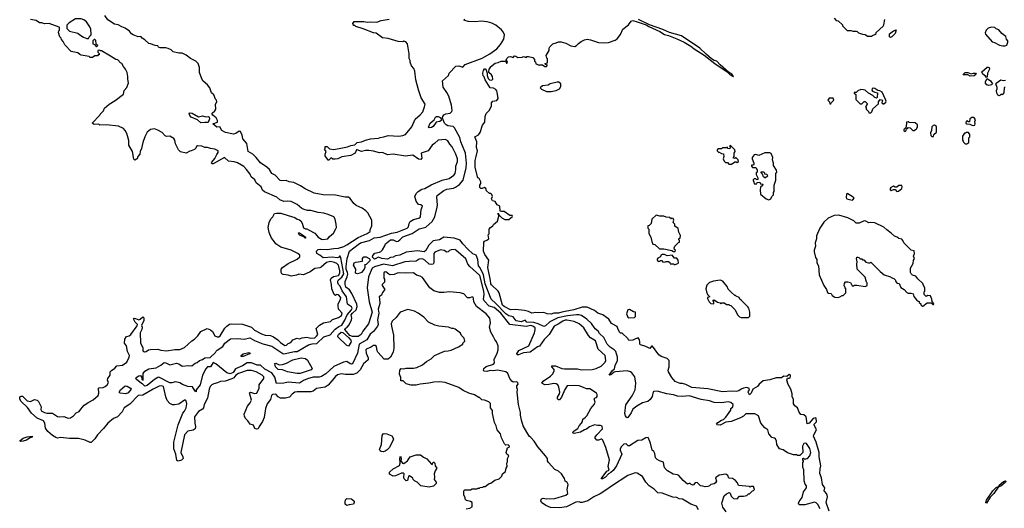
# Model space of a CAD drawing. Extents: x 2210602 to 2357277, y 510288 to 673808.
# Tile 163 of 256: x 2279282 to 2291363, y 610283 to 616272. Entities that reach past the tile are written whole.
import ezdxf

# ---------------------------------------------------------------- set-up
doc = ezdxf.new("R2010")
doc.units = 0

msp = doc.modelspace()

# ---------------------------------------------------------------- linework, layer by layer
at = {"layer": '0CON05XD'}
for points in [[(2279790, 616045), (2279773, 616063), (2279760, 616115), (2279763, 616137), (2279770, 616145), (2279770, 616175), (2279765, 616180), (2279645, 616227), (2279585, 616223), (2279555, 616232), (2279525, 616232), (2279485, 616263), (2279415, 616276)], [(2280125, 616040), (2280142, 616075), (2280155, 616082), (2280160, 616095), (2280153, 616155), (2280143, 616185), (2280103, 616245), (2280070, 616270), (2280035, 616284), (2279965, 616283), (2279890, 616235), (2279860, 616205), (2279860, 616165), (2279895, 616130), (2279995, 616108), (2280020, 616085), (2280065, 616060), (2280105, 616040), (2280125, 616040)], [(2285734, 610924), (2285638, 611035), (2285593, 611105), (2285555, 611152), (2285535, 611168), (2285461, 611295), (2285438, 611365), (2285428, 611425), (2285429, 611455), (2285402, 611555), (2285387, 611705), (2285389, 611739), (2285381, 611765), (2285383, 611785), (2285397, 611805), (2285393, 611823), (2285375, 611833), (2285335, 611830), (2285320, 611840), (2285296, 611875), (2285272, 611935), (2285245, 611957), (2285145, 611976), (2285095, 611966), (2285055, 611970), (2285015, 611959), (2284982, 611962), (2284972, 611972), (2284979, 611995), (2285005, 612019), (2285095, 612048), (2285106, 612065), (2285102, 612105), (2285142, 612185), (2285152, 612225), (2285152, 612275), (2285132, 612325), (2285112, 612352), (2285096, 612386), (2285065, 612440), (2285048, 612505), (2285057, 612555), (2285050, 612615), (2285005, 612667), (2284889, 612755), (2284854, 612814), (2284852, 612855), (2284845, 612870), (2284825, 612872), (2284806, 612864), (2284775, 612862), (2284733, 612913), (2284686, 612926), (2284555, 612938), (2284485, 612928), (2284435, 612930), (2284365, 612950), (2284314, 612984), (2284225, 613110), (2284195, 613130), (2284152, 613142), (2284115, 613170), (2284015, 613164), (2283945, 613171), (2283915, 613166), (2283875, 613148), (2283826, 613146), (2283811, 613151), (2283775, 613183), (2283755, 613178), (2283750, 613165), (2283750, 613105), (2283757, 613093), (2283758, 613055), (2283728, 613025), (2283728, 613015), (2283762, 612965), (2283735, 612930), (2283722, 612895), (2283692, 612875), (2283697, 612847), (2283699, 612795), (2283682, 612725), (2283687, 612675), (2283674, 612595), (2283680, 612535), (2283674, 612515), (2283625, 612448), (2283581, 612419), (2283542, 612348), (2283449, 612295), (2283426, 612185), (2283366, 612055), (2283355, 612050), (2283335, 612052), (2283295, 612081), (2283255, 612073), (2283135, 612019), (2283039, 611931), (2282985, 611899), (2282955, 611891), (2282885, 611890), (2282815, 611871), (2282765, 611851), (2282715, 611818), (2282575, 611829), (2282525, 611816), (2282434, 611814), (2282412, 611892), (2282375, 611945), (2282288, 611988), (2282235, 612036), (2282195, 612038), (2282125, 612067), (2282075, 612067), (2282015, 612029), (2281928, 611992), (2281901, 611949), (2281865, 611930), (2281825, 611944), (2281688, 612055), (2281655, 612069), (2281625, 612018), (2281585, 612017), (2281566, 611994), (2281526, 611915), (2281496, 611795), (2281449, 611735), (2281448, 611712), (2281435, 611720), (2281401, 611771), (2281345, 611774), (2281281, 611799), (2281245, 611821), (2281195, 611833), (2281150, 611820), (2281125, 611822), (2280991, 611889), (2280975, 611886), (2280935, 611863), (2280845, 611787), (2280818, 611778), (2280788, 611808), (2280775, 611812), (2280712, 611865), (2280708, 611875), (2280712, 611885), (2280745, 611907), (2280765, 611910), (2280780, 611885), (2280782, 611862), (2280798, 611852), (2280798, 611935), (2280818, 611965), (2280865, 611991), (2280955, 612006), (2281014, 612036), (2281055, 612069), (2281075, 612066), (2281125, 612043), (2281205, 612060), (2281235, 612052), (2281275, 612027), (2281355, 612034), (2281395, 612031), (2281435, 612060), (2281461, 612069), (2281490, 612095), (2281525, 612108), (2281555, 612128), (2281618, 612132), (2281685, 612192), (2281692, 612208), (2281705, 612223), (2281775, 612265), (2281801, 612305), (2281870, 612360), (2281955, 612364), (2282035, 612354), (2282105, 612373), (2282165, 612340), (2282265, 612299), (2282375, 612271), (2282509, 612179), (2282525, 612177), (2282655, 612205), (2282685, 612206), (2282825, 612286), (2282871, 612299), (2282927, 612303), (2283012, 612385), (2283092, 612408), (2283153, 612477), (2283199, 612511), (2283235, 612528), (2283273, 612587), (2283300, 612655), (2283352, 612715), (2283360, 612735), (2283352, 612752), (2283304, 612785), (2283292, 612875), (2283239, 612949), (2283215, 613004), (2283195, 613025), (2283185, 613045), (2283184, 613065), (2283192, 613085), (2283233, 613117), (2283258, 613155), (2283224, 613355), (2283215, 613373), (2283205, 613372), (2283192, 613358), (2283177, 613353), (2283115, 613360), (2283005, 613354), (2282965, 613387), (2282928, 613405), (2282924, 613434), (2282945, 613454), (2282975, 613461), (2283055, 613456), (2283135, 613469), (2283195, 613470), (2283259, 613491), (2283295, 613511), (2283435, 613603), (2283545, 613651), (2283582, 613675), (2283582, 613695), (2283602, 613745), (2283602, 613815), (2283552, 613905), (2283529, 613929), (2283485, 613960), (2283412, 613995), (2283380, 614020), (2283335, 614081), (2283315, 614098), (2283275, 614097), (2283155, 614121), (2283005, 614127), (2282897, 614147), (2282785, 614197), (2282728, 614235), (2282645, 614278), (2282590, 614285), (2282550, 614300), (2282496, 614296), (2282480, 614300), (2282415, 614368), (2282377, 614387), (2282347, 614435), (2282315, 614466), (2282235, 614516), (2282185, 614582), (2282144, 614624), (2282087, 614655), (2282070, 614755), (2282022, 614812), (2282012, 614855), (2281993, 614903), (2281975, 614904), (2281935, 614878), (2281905, 614869), (2281808, 614888), (2281761, 614915), (2281738, 614958), (2281700, 614955), (2281650, 614995), (2281710, 615015), (2281708, 615035), (2281691, 615071), (2281651, 615101), (2281642, 615115), (2281644, 615126), (2281676, 615154), (2281688, 615175), (2281683, 615237), (2281700, 615265), (2281698, 615285), (2281685, 615300), (2281663, 615353), (2281634, 615374), (2281616, 615435), (2281585, 615473), (2281535, 615518), (2281516, 615546), (2281487, 615625), (2281490, 615685), (2281470, 615735), (2281442, 615762), (2281378, 615795), (2281326, 615836), (2281275, 615864), (2281235, 615864), (2281165, 615880), (2281142, 615902), (2281105, 615920), (2281075, 615927), (2281005, 615928), (2280987, 615937), (2280975, 615952), (2280944, 615954), (2280887, 615977), (2280865, 615980), (2280818, 616025), (2280784, 616044), (2280770, 616065), (2280735, 616063), (2280675, 616087), (2280655, 616098), (2280630, 616130), (2280575, 616170), (2280535, 616183), (2280489, 616209), (2280445, 616217), (2280365, 616270), (2280325, 616324)], [(2286343, 611155), (2286363, 611185), (2286433, 611255), (2286428, 611288), (2286409, 611299), (2286375, 611297), (2286335, 611304), (2286275, 611281), (2286237, 611253), (2286212, 611245), (2286164, 611216), (2286085, 611200), (2286075, 611202), (2286070, 611215), (2286085, 611232), (2286130, 611260), (2286147, 611295), (2286176, 611325), (2286187, 611345), (2286190, 611375), (2286222, 611395), (2286240, 611415), (2286292, 611505), (2286332, 611555), (2286343, 611585), (2286332, 611625), (2286343, 611637), (2286358, 611642), (2286368, 611655), (2286366, 611676), (2286358, 611695), (2286278, 611748), (2286235, 611747), (2286202, 611765), (2286145, 611784), (2286095, 611789), (2285998, 611782), (2285969, 611741), (2285932, 611645), (2285906, 611614), (2285895, 611614), (2285883, 611625), (2285880, 611645), (2285904, 611685), (2285908, 611705), (2285899, 611769), (2285886, 611796), (2285865, 611809), (2285835, 611813), (2285775, 611799), (2285725, 611796), (2285688, 611815), (2285705, 611843), (2285795, 611903), (2285818, 611925), (2285840, 611965), (2285840, 611985), (2285810, 612015), (2285812, 612028), (2285855, 612028), (2285935, 611998), (2285967, 611993), (2286125, 611992), (2286175, 611981), (2286305, 611983), (2286355, 611996), (2286417, 612025), (2286466, 612075), (2286476, 612096), (2286466, 612155), (2286378, 612235), (2286349, 612335), (2286284, 612374), (2286260, 612400), (2286206, 612495), (2286145, 612545), (2286085, 612573), (2285995, 612590), (2285975, 612589), (2285948, 612575), (2285891, 612539), (2285839, 612515), (2285777, 612413), (2285717, 612353), (2285659, 612271), (2285635, 612260), (2285545, 612195), (2285465, 612190), (2285402, 612165), (2285385, 612164), (2285380, 612175), (2285405, 612216), (2285528, 612275), (2285597, 612433), (2285608, 612475), (2285605, 612494), (2285578, 612515), (2285555, 612522), (2285495, 612510), (2285295, 612535), (2285187, 612675), (2285105, 612743), (2285041, 612761), (2284980, 612825), (2284971, 612845), (2284982, 612905), (2284979, 612945), (2284926, 613135), (2284804, 613245), (2284781, 613275), (2284755, 613339), (2284635, 613449), (2284625, 613454), (2284575, 613451), (2284555, 613442), (2284540, 613425), (2284525, 613422), (2284492, 613442), (2284445, 613452), (2284375, 613422), (2284362, 613405), (2284365, 613290), (2284354, 613276), (2284339, 613271), (2284305, 613274), (2284252, 613325), (2284225, 613341), (2284185, 613335), (2284145, 613314), (2284062, 613308), (2284008, 613302), (2283855, 613253), (2283744, 613276), (2283637, 613243), (2283605, 613225), (2283560, 613120), (2283544, 612986), (2283572, 612815), (2283605, 612685), (2283561, 612545), (2283493, 612455), (2283471, 612415), (2283435, 612390), (2283365, 612388), (2283332, 612402), (2283272, 612475), (2283277, 612485), (2283302, 612505), (2283325, 612530), (2283355, 612595), (2283358, 612615), (2283351, 612655), (2283365, 612675), (2283410, 612715), (2283423, 612755), (2283417, 612785), (2283358, 612915), (2283329, 612959), (2283285, 612995), (2283275, 613025), (2283276, 613064), (2283301, 613119), (2283307, 613155), (2283305, 613175), (2283288, 613215), (2283287, 613245), (2283301, 613345), (2283329, 613435), (2283435, 613518), (2283465, 613535), (2283575, 613567), (2283632, 613598), (2283705, 613606), (2283845, 613655), (2283915, 613667), (2284038, 613715), (2284051, 613735), (2284059, 613775), (2284075, 613799), (2284115, 613824), (2284190, 613845), (2284198, 613855), (2284207, 613945), (2284223, 613985), (2284205, 614001), (2284177, 614007), (2284146, 614046), (2284131, 614105), (2284145, 614140), (2284170, 614165), (2284215, 614193), (2284255, 614201), (2284332, 614248), (2284466, 614306), (2284553, 614325), (2284610, 614365), (2284624, 614386), (2284634, 614435), (2284634, 614475), (2284653, 614535), (2284653, 614565), (2284634, 614625), (2284588, 614715), (2284558, 614748), (2284535, 614789), (2284505, 614804), (2284415, 614796), (2284370, 614755), (2284345, 614733), (2284295, 614663), (2284210, 614635), (2284218, 614575), (2284203, 614557), (2284175, 614563), (2284105, 614612), (2284015, 614599), (2283865, 614623), (2283795, 614614), (2283735, 614646), (2283695, 614641), (2283625, 614661), (2283565, 614667), (2283525, 614667), (2283475, 614656), (2283421, 614679), (2283414, 614676), (2283398, 614635), (2283345, 614608), (2283235, 614590), (2283185, 614568), (2283153, 614563), (2283123, 614563), (2283105, 614578), (2283075, 614552), (2283065, 614552), (2283031, 614605), (2283030, 614625), (2283042, 614655), (2283022, 614685), (2283030, 614695), (2283032, 614718), (2283055, 614718), (2283085, 614690), (2283138, 614682), (2283241, 614701), (2283305, 614713), (2283345, 614731), (2283395, 614740), (2283424, 614766), (2283475, 614776), (2283525, 614797), (2283588, 614812), (2283685, 614818), (2283705, 614828), (2283750, 614835), (2283805, 614853), (2283935, 614846), (2283985, 614851), (2284015, 614863), (2284095, 614957), (2284136, 615054), (2284196, 615105), (2284227, 615143), (2284251, 615205), (2284256, 615236), (2284208, 615315), (2284174, 615414), (2284144, 615534), (2284132, 615642), (2284120, 615675), (2284090, 615705), (2284073, 615753), (2284072, 615772), (2284060, 615795), (2284062, 615855), (2284040, 615975), (2284019, 615999), (2283995, 616008), (2283985, 616002), (2283925, 616003), (2283802, 616042), (2283735, 616050), (2283655, 616108), (2283625, 616112), (2283495, 616162), (2283408, 616188), (2283395, 616200), (2283382, 616202), (2283372, 616212), (2283370, 616225), (2283385, 616250), (2283425, 616252), (2283505, 616252), (2283545, 616242), (2283585, 616247), (2283665, 616242), (2283718, 616262), (2283815, 616278)], [(2289105, 610275), (2289075, 610329), (2289055, 610350), (2289035, 610358), (2288914, 610326), (2288847, 610327), (2288842, 610332), (2288839, 610345), (2288845, 610368), (2288882, 610415), (2288900, 610485), (2288936, 610535), (2288935, 610560), (2288919, 610579), (2288909, 610619), (2288902, 610755), (2288892, 610785), (2288890, 610845), (2288900, 610855), (2288900, 610865), (2288890, 610875), (2288890, 610895), (2288898, 610898), (2288915, 610880), (2288925, 610890), (2288950, 610895), (2288977, 610925), (2288990, 610965), (2288978, 611015), (2288937, 611075), (2288925, 611082), (2288902, 611075), (2288888, 611045), (2288890, 610965), (2288855, 610930), (2288825, 610930), (2288815, 610940), (2288775, 610940), (2288703, 610963), (2288648, 610998), (2288605, 611013), (2288573, 611065), (2288567, 611105), (2288554, 611134), (2288544, 611144), (2288512, 611152), (2288497, 611165), (2288476, 611196), (2288460, 611245), (2288425, 611270), (2288375, 611328), (2288347, 611415), (2288302, 611442), (2288191, 611439), (2288165, 611414), (2288125, 611390), (2288010, 611345), (2287945, 611337), (2287875, 611301), (2287840, 611305), (2287833, 611315), (2287850, 611335), (2287895, 611362), (2287917, 611373), (2287945, 611401), (2288007, 611485), (2288008, 611505), (2288034, 611526), (2288036, 611556), (2288008, 611578), (2287975, 611589), (2287895, 611576), (2287805, 611581), (2287745, 611600), (2287645, 611616), (2287495, 611661), (2287414, 611654), (2287355, 611658), (2287305, 611672), (2287223, 611685), (2287105, 611718), (2287065, 611716), (2287055, 611710), (2287042, 611655), (2287016, 611615), (2286988, 611592), (2286926, 611574), (2286855, 611534), (2286804, 611496), (2286785, 611452), (2286745, 611396), (2286732, 611392), (2286715, 611417), (2286706, 611445), (2286718, 611552), (2286799, 611661), (2286834, 611736), (2286841, 611815), (2286828, 611895), (2286793, 611945), (2286775, 611956), (2286734, 611966), (2286594, 611956), (2286575, 611950), (2286535, 611918), (2286514, 611914), (2286555, 611970), (2286579, 611991), (2286589, 612035), (2286617, 612093), (2286617, 612135), (2286596, 612205), (2286577, 612227), (2286527, 612257), (2286489, 612295), (2286449, 612375), (2286396, 612425), (2286379, 612455), (2286343, 612483), (2286298, 612548), (2286241, 612601), (2286176, 612646), (2286145, 612656), (2286115, 612653), (2286005, 612643), (2285885, 612619), (2285785, 612570), (2285735, 612519), (2285715, 612510), (2285645, 612546), (2285591, 612561), (2285505, 612563), (2285485, 612589), (2285435, 612570), (2285372, 612582), (2285338, 612628), (2285285, 612641), (2285245, 612666), (2285125, 612795), (2285066, 612845), (2284994, 613035), (2284973, 613145), (2284931, 613231), (2284913, 613255), (2284905, 613333), (2284882, 613385), (2284844, 613404), (2284781, 613461), (2284719, 613525), (2284688, 613568), (2284615, 613596), (2284485, 613608), (2284435, 613574), (2284355, 613561), (2284301, 613509), (2284265, 613442), (2284245, 613428), (2284165, 613437), (2284025, 613424), (2283945, 613386), (2283895, 613379), (2283865, 613362), (2283833, 613357), (2283795, 613337), (2283724, 613344), (2283685, 613360), (2283635, 613338), (2283611, 613361), (2283615, 613382), (2283640, 613410), (2283697, 613423), (2283715, 613432), (2283735, 613452), (2283761, 613501), (2283771, 613525), (2283831, 613575), (2283863, 613575), (2283905, 613554), (2283925, 613559), (2283948, 613572), (2283985, 613611), (2284097, 613653), (2284182, 613708), (2284265, 613727), (2284345, 613800), (2284376, 613855), (2284404, 613975), (2284407, 614003), (2284400, 614095), (2284405, 614118), (2284485, 614178), (2284525, 614196), (2284605, 614209), (2284630, 614220), (2284678, 614252), (2284723, 614305), (2284762, 614455), (2284764, 614515), (2284751, 614635), (2284717, 614727), (2284693, 614773), (2284681, 614829), (2284619, 614945), (2284601, 614961), (2284535, 614973), (2284514, 614985), (2284493, 615005), (2284470, 615065), (2284472, 615085), (2284488, 615105), (2284512, 615118), (2284563, 615127), (2284584, 615146), (2284590, 615165), (2284579, 615225), (2284546, 615336), (2284525, 615378), (2284478, 615445), (2284468, 615522), (2284545, 615590), (2284550, 615615), (2284635, 615702), (2284670, 615705), (2284719, 615691), (2284750, 615725), (2284955, 615802), (2285049, 615855), (2285136, 615914), (2285183, 615967), (2285224, 616035), (2285230, 616085), (2285214, 616124), (2285195, 616148), (2285125, 616204), (2285075, 616229), (2285016, 616246), (2284945, 616253), (2284875, 616248), (2284785, 616252), (2284730, 616265), (2284745, 616280)], [(2289275, 616290), (2289302, 616262), (2289325, 616260), (2289378, 616208), (2289380, 616195), (2289435, 616140), (2289485, 616140), (2289505, 616132), (2289545, 616130), (2289557, 616127), (2289575, 616110), (2289623, 616093), (2289655, 616090), (2289685, 616070), (2289735, 616070)], [(2289735, 616070), (2289745, 616080), (2289775, 616090), (2289790, 616105), (2289790, 616115), (2289875, 616192), (2289885, 616210), (2289896, 616275)], [(2286482, 612622), (2286436, 612656), (2286375, 612676), (2286335, 612706), (2286245, 612749), (2286185, 612750), (2286083, 612717), (2285935, 612688), (2285895, 612675), (2285835, 612675), (2285803, 612663), (2285755, 612666), (2285714, 612684), (2285645, 612677), (2285615, 612682), (2285566, 612674), (2285526, 612696), (2285475, 612708), (2285365, 612720), (2285305, 612716), (2285225, 612755), (2285205, 612773), (2285164, 612925), (2285152, 612945), (2285072, 613022), (2285065, 613035), (2285058, 613075), (2285028, 613235), (2285039, 613325), (2284988, 613395), (2284974, 613435), (2284978, 613545), (2284985, 613558), (2285015, 613568), (2285040, 613585), (2285030, 613635), (2285042, 613648), (2285042, 613705), (2285058, 613725), (2285086, 613744), (2285095, 613760), (2285146, 613804), (2285160, 613865), (2285160, 613880), (2285152, 613885), (2285155, 613900), (2285160, 613880), (2285198, 613845), (2285235, 613824), (2285285, 613822), (2285312, 613848), (2285325, 613850), (2285330, 613865), (2285325, 613870), (2285295, 613870), (2285225, 613922), (2285195, 613920), (2285177, 613927), (2285172, 613985), (2285141, 614001), (2285115, 614042), (2285085, 614050), (2285073, 614075), (2285082, 614105), (2285075, 614130), (2285065, 614140), (2285045, 614140), (2285008, 614175), (2285002, 614202), (2284987, 614217), (2284955, 614203), (2284940, 614205), (2284928, 614215), (2284927, 614243), (2284942, 614265), (2284942, 614285), (2284920, 614325), (2284904, 614334), (2284898, 614345), (2284869, 614465), (2284871, 614545), (2284882, 614595), (2284898, 614665), (2284888, 614705), (2284890, 614775), (2284866, 614835), (2284911, 614859), (2284931, 614889), (2284962, 614978), (2284990, 615015), (2284994, 615086), (2285006, 615124), (2285046, 615165), (2285072, 615215), (2285071, 615255), (2285088, 615272), (2285135, 615283), (2285153, 615305), (2285142, 615385), (2285135, 615400), (2285123, 615415), (2285095, 615433), (2285055, 615438), (2284994, 615534), (2284982, 615572), (2284970, 615585), (2284963, 615615), (2284975, 615650), (2284985, 615668), (2284995, 615670), (2285000, 615665), (2285020, 615615), (2285018, 615588), (2285032, 615552), (2285046, 615536), (2285075, 615530), (2285089, 615545), (2285083, 615575), (2285072, 615595), (2285040, 615625), (2285038, 615635), (2285043, 615667), (2285060, 615685), (2285060, 615695), (2285115, 615738), (2285155, 615746), (2285190, 615765), (2285242, 615762), (2285255, 615740), (2285265, 615740), (2285268, 615755), (2285250, 615775), (2285258, 615795), (2285278, 615815), (2285305, 615820), (2285335, 615810), (2285355, 615828), (2285370, 615825), (2285395, 615810), (2285447, 615813), (2285465, 615820), (2285495, 615810), (2285505, 615820), (2285525, 615820), (2285577, 615807), (2285600, 615785), (2285600, 615765), (2285610, 615755), (2285615, 615730), (2285648, 615718), (2285655, 615710), (2285665, 615720), (2285695, 615720), (2285725, 615700), (2285745, 615700), (2285760, 615715), (2285732, 615722), (2285730, 615735), (2285758, 615742), (2285760, 615795), (2285752, 615802), (2285740, 615835), (2285780, 615895), (2285778, 615925), (2285785, 615940), (2285825, 615978), (2285865, 615988), (2285895, 616002), (2285925, 616002), (2285984, 615984), (2286045, 615952), (2286095, 615942), (2286116, 615954), (2286138, 615982), (2286173, 616007), (2286213, 616027), (2286245, 616032), (2286285, 616027), (2286385, 615994), (2286455, 615989), (2286505, 615994), (2286587, 616023), (2286615, 616039), (2286655, 616092), (2286682, 616155), (2286751, 616209), (2286785, 616254), (2286805, 616261), (2286858, 616248), (2286968, 616208), (2287001, 616189), (2287135, 616129), (2287195, 616090), (2287245, 616078), (2287345, 616038), (2287435, 615997), (2287519, 615949), (2287556, 615916), (2287679, 615839), (2287810, 615735), (2287962, 615632), (2288001, 615595), (2288035, 615574), (2288040, 615575), (2288037, 615585), (2288020, 615605), (2287980, 615630), (2287877, 615717), (2287836, 615765), (2287803, 615773), (2287771, 615791), (2287705, 615851), (2287628, 615925), (2287403, 616073), (2287254, 616114), (2287175, 616151), (2287009, 616209), (2286873, 616273)], [(2291345, 615950), (2291375, 615952), (2291395, 615960), (2291408, 615995), (2291408, 616015), (2291392, 616035), (2291382, 616065), (2291335, 616102), (2291295, 616148), (2291265, 616160), (2291247, 616177), (2291205, 616180), (2291165, 616170), (2291140, 616145), (2291128, 616112), (2291133, 616093), (2291215, 616002), (2291245, 615992), (2291305, 615958), (2291345, 615950)], [(2284540, 612215), (2284575, 612222), (2284665, 612262), (2284720, 612295), (2284720, 612305), (2284745, 612330), (2284735, 612370), (2284705, 612400), (2284689, 612429), (2284625, 612480), (2284605, 612488), (2284585, 612488), (2284545, 612502), (2284424, 612514), (2284375, 612528), (2284300, 612565), (2284240, 612625), (2284170, 612675), (2284125, 612698), (2284045, 612718), (2283950, 612685), (2283900, 612620), (2283852, 612575), (2283842, 612545), (2283843, 612517), (2283870, 612405), (2283874, 612245), (2283863, 612195), (2283830, 612135), (2283805, 612110), (2283755, 612110), (2283677, 612197), (2283669, 612215), (2283662, 612265), (2283645, 612277), (2283625, 612277), (2283587, 612253), (2283542, 612238), (2283530, 612225), (2283534, 612185), (2283559, 612129), (2283556, 612104), (2283499, 612055), (2283461, 611979), (2283420, 611940), (2283375, 611923), (2283281, 611921), (2283232, 611932), (2283181, 611919), (2283155, 611899), (2283068, 611792), (2283032, 611768), (2282925, 611751), (2282885, 611717), (2282855, 611709), (2282685, 611712), (2282656, 611706), (2282625, 611683), (2282594, 611645), (2282545, 611631), (2282484, 611634), (2282455, 611648), (2282425, 611680), (2282384, 611676), (2282373, 611665), (2282360, 611615), (2282320, 611565), (2282298, 611505), (2282281, 611395), (2282263, 611347), (2282222, 611285), (2282210, 611255), (2282187, 611253), (2282169, 611259), (2282150, 611300), (2282110, 611315), (2282082, 611355), (2282054, 611384), (2282041, 611411), (2282038, 611435), (2282077, 611535), (2282108, 611575), (2282125, 611610), (2282103, 611697), (2282115, 611706), (2282165, 611690), (2282190, 611695), (2282220, 611755), (2282222, 611795), (2282276, 611875), (2282276, 611895), (2282259, 611915), (2282185, 611956), (2282125, 611971), (2282075, 611973), (2281966, 611935), (2281936, 611915), (2281908, 611882), (2281885, 611870), (2281805, 611843), (2281745, 611838), (2281711, 611819), (2281665, 611810), (2281638, 611795), (2281621, 611775), (2281608, 611745), (2281587, 611633), (2281545, 611555), (2281536, 611515), (2281524, 611496), (2281475, 611469), (2281426, 611405), (2281429, 611325), (2281440, 611285), (2281434, 611256), (2281409, 611241), (2281345, 611230), (2281304, 611185), (2281261, 610965), (2281284, 610914), (2281286, 610895), (2281268, 610872), (2281225, 610860), (2281210, 610870), (2281196, 610945), (2281175, 611010), (2281174, 611095), (2281227, 611305), (2281283, 611447), (2281306, 611475), (2281325, 611516), (2281332, 611562), (2281325, 611600), (2281318, 611608), (2281305, 611610), (2281235, 611558), (2281182, 611552), (2281155, 611552), (2281126, 611566), (2281093, 611605), (2281075, 611650), (2281046, 611775), (2281025, 611784), (2280995, 611780), (2280919, 611745), (2280795, 611669), (2280734, 611665), (2280635, 611558), (2280565, 611516), (2280539, 611465), (2280482, 611405), (2280435, 611385), (2280362, 611328), (2280311, 611259), (2280236, 611184), (2280205, 611134), (2280160, 611090), (2280145, 611089), (2280085, 611116), (2280005, 611139), (2279895, 611137), (2279781, 611151), (2279745, 611143), (2279725, 611149), (2279684, 611174), (2279628, 611225), (2279599, 611265), (2279590, 611325), (2279576, 611356), (2279495, 611389), (2279425, 611447), (2279378, 611518), (2279294, 611594), (2279282, 611625), (2279285, 611648), (2279302, 611658), (2279317, 611657), (2279375, 611601), (2279415, 611590), (2279465, 611617), (2279495, 611610), (2279512, 611592), (2279546, 611525), (2279541, 611495), (2279547, 611477), (2279586, 611456), (2279615, 611449), (2279685, 611450), (2279745, 611407), (2279765, 611403), (2279825, 611406), (2279875, 611387), (2279905, 611390), (2279944, 611416), (2279975, 611451), (2280012, 611468), (2280031, 611499), (2280075, 611546), (2280132, 611585), (2280185, 611614), (2280244, 611665), (2280254, 611695), (2280248, 611755), (2280259, 611761), (2280308, 611765), (2280330, 611775), (2280354, 611796), (2280370, 611825), (2280361, 611855), (2280364, 611875), (2280393, 611915), (2280394, 611956), (2280407, 611973), (2280450, 612000), (2280472, 612028), (2280545, 612036), (2280598, 612075), (2280626, 612135), (2280628, 612155), (2280606, 612206), (2280591, 612275), (2280570, 612305), (2280572, 612355), (2280592, 612388), (2280625, 612398), (2280646, 612414), (2280722, 612518), (2280728, 612535), (2280697, 612565), (2280680, 612605), (2280688, 612612), (2280705, 612611), (2280745, 612594), (2280760, 612600), (2280795, 612629), (2280807, 612617), (2280805, 612585), (2280776, 612525), (2280783, 612503), (2280779, 612475), (2280759, 612435), (2280764, 612305), (2280792, 612252), (2280794, 612215), (2280815, 612202), (2280835, 612204), (2280862, 612225), (2280885, 612230), (2280975, 612234), (2281015, 612221), (2281085, 612214), (2281185, 612229), (2281245, 612230), (2281305, 612252), (2281394, 612336), (2281428, 612355), (2281468, 612395), (2281505, 612448), (2281583, 612487), (2281625, 612470), (2281649, 612449), (2281675, 612398), (2281705, 612383), (2281725, 612384), (2281740, 612395), (2281800, 612490), (2281824, 612516), (2281855, 612539), (2281885, 612544), (2282015, 612538), (2282125, 612504), (2282165, 612466), (2282251, 612421), (2282295, 612407), (2282360, 612400), (2282396, 612386), (2282449, 612349), (2282484, 612314), (2282535, 612278), (2282555, 612282), (2282575, 612301), (2282610, 612315), (2282632, 612348), (2282685, 612368), (2282715, 612360), (2282747, 612373), (2282805, 612381), (2282855, 612368), (2282905, 612374), (2282925, 612391), (2282939, 612415), (2282921, 612485), (2282961, 612529), (2283010, 612555), (2283095, 612572), (2283122, 612598), (2283195, 612621), (2283231, 612645), (2283238, 612675), (2283194, 612725), (2283188, 612765), (2283190, 612785), (2283220, 612845), (2283224, 612865), (2283195, 612899), (2283168, 612902), (2283155, 612890), (2283140, 612905), (2283112, 612972), (2283109, 613025), (2283096, 613084), (2283104, 613105), (2283134, 613126), (2283195, 613136), (2283210, 613165), (2283209, 613195), (2283193, 613265), (2283175, 613283), (2283145, 613295), (2283095, 613309), (2283045, 613295), (2282981, 613239), (2282965, 613231), (2282905, 613224), (2282845, 613181), (2282765, 613146), (2282707, 613153), (2282679, 613141), (2282615, 613130), (2282575, 613142), (2282515, 613148), (2282500, 613155), (2282490, 613175), (2282490, 613195), (2282492, 613215), (2282507, 613233), (2282576, 613284), (2282688, 613335), (2282718, 613365), (2282718, 613385), (2282695, 613408), (2282615, 613448), (2282485, 613482), (2282424, 613524), (2282396, 613566), (2282370, 613595), (2282343, 613663), (2282332, 613725), (2282343, 613787), (2282365, 613830), (2282390, 613855), (2282410, 613895), (2282435, 613902), (2282485, 613900), (2282575, 613874), (2282657, 613847), (2282688, 613828), (2282715, 613820), (2282730, 613805), (2282747, 613777), (2282765, 613722), (2282788, 613708), (2282805, 613708), (2282835, 613693), (2282903, 613655), (2282945, 613606), (2282985, 613580), (2283003, 613577), (2283063, 613587), (2283084, 613616), (2283132, 613655), (2283162, 613708), (2283168, 613725), (2283166, 613766), (2283152, 613825), (2283136, 613856), (2283065, 613886), (2283015, 613899), (2282945, 613907), (2282855, 613933), (2282815, 613933), (2282774, 613944), (2282745, 613958), (2282686, 614006), (2282615, 614042), (2282565, 614048), (2282525, 614042), (2282476, 614066), (2282436, 614096), (2282284, 614164), (2282263, 614183), (2282243, 614225), (2282184, 614274), (2282168, 614308), (2282124, 614344), (2282108, 614378), (2282064, 614435), (2282032, 614472), (2281955, 614516), (2281915, 614531), (2281845, 614537), (2281795, 614583), (2281655, 614506), (2281640, 614505), (2281636, 614515), (2281641, 614525), (2281678, 614572), (2281700, 614620), (2281719, 614645), (2281716, 614665), (2281675, 614687), (2281622, 614692), (2281585, 614707), (2281555, 614707), (2281515, 614722), (2281465, 614727), (2281451, 614719), (2281442, 614698), (2281427, 614683), (2281386, 614664), (2281368, 614662), (2281325, 614638), (2281255, 614652), (2281232, 614675), (2281195, 614750), (2281186, 614796), (2281174, 614814), (2281125, 614843), (2281085, 614841), (2281065, 614847), (2281030, 614890), (2280975, 614920), (2280935, 614933), (2280885, 614927), (2280846, 614894), (2280817, 614835), (2280792, 614765), (2280777, 614693), (2280760, 614655), (2280758, 614625), (2280732, 614595), (2280723, 614567), (2280715, 614562), (2280695, 614550), (2280683, 614563), (2280668, 614655), (2280623, 614733), (2280622, 614792), (2280597, 614877), (2280578, 614915), (2280555, 614940), (2280495, 614968), (2280345, 614982), (2280265, 614980), (2280255, 614990), (2280195, 614988), (2280172, 615002), (2280265, 615100), (2280270, 615115), (2280310, 615155), (2280324, 615186), (2280380, 615235), (2280455, 615282), (2280555, 615360), (2280562, 615405), (2280595, 615440), (2280617, 615497), (2280608, 615545), (2280610, 615575), (2280602, 615625), (2280582, 615665), (2280555, 615700), (2280536, 615736), (2280520, 615745), (2280485, 615780), (2280460, 615785), (2280397, 615827), (2280285, 615890), (2280272, 615892), (2280265, 615900), (2280240, 615895), (2280240, 615875), (2280258, 615858), (2280258, 615842), (2280245, 615840), (2280235, 615830), (2280205, 615830), (2280175, 615810), (2280145, 615810), (2280135, 615820), (2280038, 615838), (2280020, 615845), (2279997, 615867), (2279913, 615883), (2279834, 615964), (2279817, 616007), (2279795, 616030), (2279790, 616045)], [(2289966, 616056), (2289955, 616062), (2289955, 616098), (2290003, 616137), (2290035, 616148), (2290024, 616105), (2289985, 616061), (2289966, 616056)], [(2280225, 615940), (2280240, 615955), (2280220, 615975), (2280217, 616017), (2280205, 616030), (2280195, 616030), (2280180, 616015), (2280180, 615975), (2280198, 615968), (2280225, 615940)], [(2291145, 615562), (2291132, 615582), (2291099, 615605), (2291087, 615633), (2291155, 615689), (2291165, 615690), (2291177, 615685), (2291180, 615665), (2291159, 615615), (2291155, 615570), (2291145, 615562)], [(2290945, 615582), (2290915, 615597), (2290860, 615595), (2290863, 615605), (2290885, 615624), (2290915, 615626), (2290955, 615608), (2290985, 615618), (2291010, 615615), (2291018, 615605), (2290995, 615584), (2290945, 615582)], [(2291175, 615464), (2291147, 615475), (2291134, 615495), (2291134, 615516), (2291155, 615550), (2291194, 615524), (2291217, 615485), (2291208, 615472), (2291175, 615464)], [(2285805, 615393), (2285865, 615403), (2285906, 615424), (2285922, 615455), (2285920, 615485), (2285897, 615507), (2285875, 615508), (2285793, 615487), (2285765, 615470), (2285695, 615460), (2285670, 615435), (2285685, 615420), (2285744, 615394), (2285805, 615393)], [(2289725, 615130), (2289738, 615142), (2289752, 615178), (2289818, 615242), (2289820, 615265), (2289840, 615295), (2289867, 615287), (2289860, 615255), (2289875, 615240), (2289885, 615240), (2289908, 615262), (2289912, 615275), (2289907, 615295), (2289865, 615384), (2289835, 615400), (2289813, 615403), (2289775, 615430), (2289755, 615432), (2289740, 615425), (2289738, 615408), (2289747, 615397), (2289774, 615384), (2289807, 615377), (2289802, 615318), (2289795, 615310), (2289775, 615318), (2289751, 615341), (2289695, 615372), (2289658, 615408), (2289635, 615413), (2289605, 615417), (2289565, 615400), (2289545, 615380), (2289522, 615378), (2289522, 615372), (2289540, 615355), (2289542, 615292), (2289595, 615240), (2289615, 615240), (2289642, 615268), (2289658, 615268), (2289680, 615245), (2289680, 615235), (2289660, 615205), (2289670, 615195), (2289670, 615175), (2289698, 615148), (2289702, 615132), (2289725, 615130)], [(2291375, 615450), (2291360, 615435), (2291358, 615375), (2291338, 615352), (2291325, 615360), (2291308, 615342), (2291295, 615340), (2291285, 615348), (2291273, 615373), (2291267, 615405), (2291277, 615425), (2291277, 615443), (2291260, 615485), (2291264, 615495), (2291322, 615535), (2291355, 615528), (2291378, 615532)], [(2289235, 615240), (2289242, 615258), (2289270, 615285), (2289265, 615310), (2289215, 615310), (2289200, 615285), (2289220, 615265), (2289222, 615242), (2289235, 615240)], [(2281505, 615006), (2281463, 615043), (2281388, 615078), (2281368, 615098), (2281360, 615125), (2281375, 615131), (2281398, 615128), (2281475, 615082), (2281525, 615092), (2281565, 615083), (2281597, 615087), (2281606, 615076), (2281609, 615055), (2281595, 615010), (2281555, 615012), (2281505, 615006)], [(2284305, 614948), (2284298, 614955), (2284319, 615005), (2284367, 615043), (2284385, 615076), (2284398, 615085), (2284417, 615087), (2284449, 615069), (2284452, 615035), (2284436, 615024), (2284392, 615018), (2284356, 614965), (2284335, 614952), (2284305, 614948)], [(2290985, 614974), (2291000, 614980), (2291006, 614994), (2291003, 615025), (2291009, 615045), (2290998, 615065), (2290985, 615074), (2290966, 615074), (2290942, 615055), (2290938, 615022), (2290925, 615020), (2290905, 615032), (2290894, 615026), (2290892, 615005), (2290902, 614995), (2290942, 614992), (2290965, 614978), (2290985, 614974)], [(2290145, 614900), (2290160, 614915), (2290162, 614938), (2290175, 614940), (2290185, 614950), (2290208, 614948), (2290242, 614912), (2290258, 614912), (2290272, 614928), (2290290, 614935), (2290290, 614945), (2290300, 614955), (2290300, 614985), (2290268, 615008), (2290195, 615010), (2290185, 615020), (2290162, 615018), (2290160, 614955), (2290130, 614925), (2290132, 614912), (2290145, 614900)], [(2290495, 614840), (2290500, 614865), (2290530, 614895), (2290530, 614965), (2290505, 614980), (2290490, 614975), (2290473, 614957), (2290470, 614915), (2290458, 614885), (2290462, 614852), (2290475, 614840), (2290495, 614840)], [(2290905, 614750), (2290930, 614765), (2290930, 614825), (2290940, 614835), (2290940, 614865), (2290925, 614890), (2290895, 614890), (2290888, 614882), (2290875, 614880), (2290850, 614845), (2290850, 614795), (2290860, 614785), (2290862, 614772), (2290882, 614752), (2290905, 614750)], [(2288015, 614502), (2288055, 614530), (2288075, 614530), (2288085, 614522), (2288100, 614535), (2288098, 614555), (2288075, 614580), (2288065, 614580), (2288055, 614570), (2288040, 614575), (2288040, 614585), (2288050, 614595), (2288048, 614635), (2288060, 614655), (2288058, 614678), (2288005, 614730), (2287990, 614725), (2288000, 614715), (2287995, 614690), (2287972, 614692), (2287965, 614710), (2287955, 614700), (2287905, 614700), (2287895, 614690), (2287855, 614690), (2287842, 614678), (2287840, 614665), (2287855, 614650), (2287865, 614650), (2287895, 614630), (2287918, 614628), (2287920, 614595), (2287912, 614565), (2287925, 614540), (2287943, 614523), (2287965, 614520), (2287985, 614502), (2288015, 614502)], [(2288475, 614062), (2288500, 614075), (2288510, 614105), (2288530, 614125), (2288530, 614155), (2288540, 614165), (2288540, 614245), (2288560, 614305), (2288560, 614385), (2288572, 614405), (2288567, 614427), (2288532, 614485), (2288532, 614515), (2288519, 614555), (2288523, 614585), (2288503, 614633), (2288485, 614640), (2288425, 614641), (2288352, 614608), (2288315, 614619), (2288294, 614616), (2288268, 614585), (2288268, 614565), (2288292, 614515), (2288292, 614498), (2288285, 614490), (2288262, 614488), (2288260, 614475), (2288275, 614460), (2288315, 614460), (2288332, 614432), (2288330, 614405), (2288320, 614395), (2288320, 614375), (2288340, 614335), (2288340, 614315), (2288325, 614310), (2288315, 614320), (2288295, 614320), (2288282, 614308), (2288280, 614295), (2288290, 614285), (2288295, 614260), (2288325, 614260), (2288332, 614278), (2288365, 614280), (2288372, 614262), (2288400, 614255), (2288395, 614240), (2288372, 614218), (2288368, 614185), (2288370, 614135), (2288440, 614075), (2288475, 614062)], [(2288435, 614332), (2288423, 614333), (2288410, 614345), (2288398, 614378), (2288380, 614395), (2288382, 614408), (2288408, 614408), (2288420, 614395), (2288422, 614382), (2288445, 614380), (2288455, 614370), (2288458, 614355), (2288435, 614332)], [(2290045, 614168), (2290065, 614172), (2290108, 614205), (2290112, 614225), (2290105, 614238), (2290071, 614239), (2290045, 614220), (2290025, 614220), (2290005, 614230), (2289970, 614215), (2289962, 614205), (2289962, 614185), (2289975, 614178), (2290005, 614190), (2290025, 614190), (2290045, 614168)], [(2289495, 614060), (2289505, 614064), (2289520, 614085), (2289510, 614095), (2289445, 614137), (2289435, 614140), (2289426, 614134), (2289424, 614094), (2289432, 614075), (2289495, 614060)], [(2287325, 613430), (2287328, 613445), (2287318, 613455), (2287314, 613474), (2287320, 613495), (2287365, 613540), (2287380, 613545), (2287380, 613565), (2287370, 613575), (2287370, 613585), (2287385, 613600), (2287392, 613625), (2287368, 613668), (2287361, 613711), (2287322, 613742), (2287320, 613765), (2287300, 613785), (2287308, 613815), (2287300, 613835), (2287285, 613840), (2287275, 613832), (2287256, 613846), (2287215, 613850), (2287185, 613862), (2287135, 613862), (2287092, 613878), (2287040, 613825), (2287030, 613775), (2287005, 613750), (2286990, 613745), (2286990, 613715), (2287000, 613705), (2287003, 613653), (2287028, 613605), (2287038, 613555), (2287052, 613522), (2287075, 613518), (2287133, 613463), (2287185, 613462), (2287285, 613442), (2287305, 613430), (2287325, 613430)], [(2290355, 612760), (2290365, 612762), (2290415, 612800), (2290465, 612800), (2290485, 612780), (2290495, 612780), (2290500, 612795), (2290478, 612818), (2290476, 612846), (2290459, 612889), (2290425, 612892), (2290405, 612880), (2290380, 612905), (2290380, 612935), (2290390, 612945), (2290390, 612985), (2290370, 613015), (2290365, 613040), (2290304, 613094), (2290278, 613128), (2290235, 613140), (2290220, 613155), (2290213, 613173), (2290213, 613227), (2290247, 613283), (2290250, 613325), (2290260, 613345), (2290248, 613375), (2290262, 613405), (2290257, 613437), (2290220, 613445), (2290130, 613535), (2290120, 613565), (2290105, 613580), (2290068, 613588), (2290047, 613607), (2290015, 613620), (2289976, 613656), (2289920, 613695), (2289885, 613730), (2289775, 613782), (2289725, 613787), (2289701, 613781), (2289665, 613804), (2289645, 613807), (2289582, 613778), (2289545, 613780), (2289517, 613807), (2289445, 613843), (2289333, 613877), (2289275, 613872), (2289202, 613838), (2289150, 613790), (2289098, 613715), (2289058, 613622), (2289058, 613585), (2289042, 613535), (2289048, 613495), (2289032, 613445), (2289032, 613425), (2289048, 613358), (2289062, 613332), (2289063, 613293), (2289082, 613255), (2289092, 613145), (2289148, 613015), (2289180, 612965), (2289195, 612928), (2289205, 612920), (2289237, 612917), (2289251, 612891), (2289285, 612872), (2289325, 612868), (2289347, 612873), (2289375, 612890), (2289385, 612890), (2289420, 612925), (2289420, 612975), (2289410, 612985), (2289400, 613015), (2289403, 613037), (2289415, 613060), (2289445, 613060), (2289475, 613050), (2289495, 613010), (2289515, 613010), (2289525, 613020), (2289555, 613020), (2289655, 613000), (2289680, 613015), (2289680, 613045), (2289673, 613053), (2289656, 613116), (2289557, 613215), (2289554, 613275), (2289560, 613305), (2289548, 613345), (2289555, 613360), (2289565, 613362), (2289578, 613358), (2289595, 613340), (2289615, 613340), (2289625, 613330), (2289638, 613328), (2289665, 613300), (2289695, 613290), (2289715, 613290), (2289725, 613300), (2289840, 613185), (2289890, 613145), (2289965, 613120), (2289975, 613110), (2290008, 613098), (2290028, 613078), (2290030, 613065), (2290042, 613052), (2290053, 613043), (2290075, 613040), (2290095, 612990), (2290136, 612966), (2290167, 612927), (2290185, 612918), (2290215, 612920), (2290245, 612910), (2290255, 612880), (2290285, 612840), (2290305, 612820), (2290318, 612818), (2290320, 612805), (2290338, 612788), (2290340, 612775), (2290355, 612760)], [(2282785, 613593), (2282769, 613609), (2282725, 613626), (2282708, 613645), (2282705, 613660), (2282715, 613659), (2282766, 613625), (2282787, 613605), (2282790, 613595), (2282785, 613593)], [(2287325, 613270), (2287358, 613282), (2287365, 613290), (2287362, 613325), (2287345, 613350), (2287315, 613350), (2287287, 613387), (2287225, 613378), (2287195, 613392), (2287165, 613392), (2287150, 613385), (2287148, 613372), (2287138, 613362), (2287111, 613349), (2287102, 613335), (2287103, 613323), (2287115, 613310), (2287137, 613313), (2287145, 613320), (2287165, 613320), (2287175, 613300), (2287202, 613302), (2287215, 613310), (2287245, 613310), (2287260, 613295), (2287265, 613280), (2287305, 613280), (2287312, 613272), (2287325, 613270)], [(2283425, 613158), (2283404, 613164), (2283406, 613216), (2283379, 613265), (2283385, 613290), (2283405, 613300), (2283488, 613312), (2283488, 613345), (2283505, 613366), (2283535, 613364), (2283572, 613345), (2283580, 613335), (2283579, 613315), (2283535, 613272), (2283512, 613268), (2283518, 613258), (2283516, 613236), (2283508, 613215), (2283475, 613172), (2283455, 613164), (2283425, 613158)], [(2288225, 612622), (2288242, 612638), (2288242, 612685), (2288227, 612735), (2288215, 612752), (2288136, 612836), (2288120, 612845), (2288110, 612865), (2288072, 612882), (2288065, 612890), (2288055, 612890), (2288011, 612931), (2287975, 612970), (2287963, 613003), (2287910, 613065), (2287875, 613078), (2287795, 613068), (2287745, 613050), (2287715, 613020), (2287703, 612973), (2287708, 612935), (2287722, 612902), (2287750, 612875), (2287722, 612868), (2287720, 612855), (2287740, 612815), (2287764, 612794), (2287795, 612790), (2287800, 612795), (2287800, 612815), (2287790, 612825), (2287790, 612835), (2287805, 612840), (2287845, 612810), (2287875, 612800), (2287885, 612790), (2287895, 612800), (2287925, 612800), (2287955, 612780), (2287985, 612780), (2287992, 612772), (2288008, 612768), (2288055, 612720), (2288095, 612650), (2288115, 612630), (2288135, 612622), (2288225, 612622)], [(2286755, 612618), (2286825, 612620), (2286840, 612635), (2286840, 612685), (2286815, 612690), (2286765, 612721), (2286744, 612716), (2286728, 612665), (2286742, 612625), (2286755, 612618)], [(2289214, 610246), (2289176, 610355), (2289194, 610425), (2289191, 610445), (2289183, 610465), (2289152, 610495), (2289161, 610535), (2289131, 610575), (2289121, 610655), (2289101, 610711), (2289102, 610765), (2289114, 610805), (2289091, 610915), (2289090, 610965), (2289055, 611095), (2289022, 611165), (2289027, 611185), (2289061, 611245), (2289031, 611305), (2289032, 611315), (2289057, 611343), (2289056, 611386), (2289045, 611391), (2289018, 611382), (2288970, 611325), (2288945, 611318), (2288932, 611405), (2288905, 611428), (2288865, 611432), (2288845, 611460), (2288827, 611515), (2288795, 611537), (2288778, 611565), (2288776, 611616), (2288760, 611655), (2288760, 611685), (2288746, 611744), (2288712, 611802), (2288693, 611855), (2288702, 611878), (2288725, 611878), (2288736, 611884), (2288740, 611905), (2288735, 611917), (2288725, 611922), (2288695, 611900), (2288658, 611902), (2288629, 611881), (2288565, 611883), (2288485, 611859), (2288404, 611846), (2288356, 611804), (2288335, 611777), (2288278, 611745), (2288256, 611695), (2288235, 611674), (2288221, 611705), (2288223, 611717), (2288238, 611735), (2288233, 611753), (2288205, 611762), (2288164, 611756), (2288136, 611744), (2288105, 611723), (2288075, 611716), (2288015, 611719), (2287905, 611710), (2287725, 611746), (2287530, 611765), (2287455, 611800), (2287415, 611812), (2287385, 611813), (2287325, 611838), (2287282, 611885), (2287242, 611955), (2287238, 611975), (2287250, 612015), (2287250, 612095), (2287228, 612118), (2287153, 612143), (2287124, 612164), (2287045, 612270), (2287035, 612270), (2287015, 612240), (2286965, 612267), (2286900, 612285), (2286890, 612295), (2286892, 612325), (2286887, 612347), (2286872, 612372), (2286838, 612362), (2286807, 612343), (2286755, 612340), (2286742, 612365), (2286675, 612430), (2286655, 612430), (2286647, 612437), (2286624, 612475), (2286613, 612513), (2286545, 612549), (2286510, 612600), (2286482, 612622)], [(2283315, 612271), (2283295, 612278), (2283187, 612385), (2283185, 612395), (2283195, 612415), (2283225, 612443), (2283245, 612438), (2283318, 612378), (2283345, 612345), (2283350, 612335), (2283346, 612315), (2283315, 612271)], [(2282025, 612144), (2282000, 612145), (2282000, 612155), (2282024, 612176), (2282095, 612192), (2282108, 612188), (2282100, 612175), (2282025, 612144)], [(2284762, 610278), (2284806, 610284), (2284835, 610300), (2284832, 610355), (2284815, 610368), (2284765, 610380), (2284750, 610395), (2284750, 610415), (2284730, 610445), (2284730, 610495), (2284742, 610508), (2284815, 610510), (2284835, 610520), (2284895, 610520), (2284905, 610530), (2284925, 610530), (2284933, 610537), (2284965, 610540), (2284975, 610550), (2284995, 610550), (2285042, 610588), (2285065, 610590), (2285113, 610627), (2285167, 610643), (2285200, 610675), (2285208, 610705), (2285242, 610735), (2285250, 610775), (2285262, 610795), (2285258, 610835), (2285266, 610854), (2285268, 610895), (2285282, 610925), (2285276, 610936), (2285260, 610945), (2285253, 610965), (2285268, 611022), (2285286, 611034), (2285292, 611045), (2285275, 611062), (2285245, 611058), (2285232, 611072), (2285192, 611145), (2285180, 611195), (2285142, 611245), (2285128, 611295), (2285108, 611335), (2285082, 611445), (2285082, 611482), (2285060, 611515), (2285057, 611567), (2285037, 611587), (2284987, 611607), (2284953, 611613), (2284925, 611640), (2284915, 611640), (2284862, 611672), (2284793, 611693), (2284725, 611728), (2284670, 611765), (2284503, 611823), (2284435, 611832), (2284365, 611830), (2284303, 611817), (2284194, 611806), (2284145, 611792), (2284085, 611792), (2284025, 611810), (2283987, 611847), (2283960, 611845), (2283958, 611885), (2283944, 611925), (2283948, 611975), (2283963, 611997), (2283995, 611992), (2284025, 612000), (2284115, 612000), (2284155, 612008), (2284225, 612042), (2284275, 612082), (2284330, 612115), (2284370, 612155), (2284495, 612208), (2284540, 612215)], [(2282685, 611934), (2282567, 611957), (2282505, 611980), (2282455, 611983), (2282419, 612015), (2282412, 612058), (2282425, 612063), (2282465, 612042), (2282505, 612046), (2282555, 612060), (2282635, 612103), (2282735, 612128), (2282787, 612117), (2282815, 612100), (2282870, 611995), (2282858, 611982), (2282725, 611934), (2282685, 611934)], [(2280585, 611684), (2280515, 611694), (2280502, 611705), (2280520, 611735), (2280575, 611784), (2280600, 611780), (2280642, 611755), (2280649, 611745), (2280615, 611699), (2280585, 611684)], [(2283745, 610976), (2283718, 610978), (2283705, 610986), (2283697, 611005), (2283720, 611065), (2283730, 611175), (2283743, 611197), (2283755, 611201), (2283785, 611197), (2283849, 611169), (2283868, 611135), (2283862, 611108), (2283817, 611023), (2283792, 610998), (2283765, 610984), (2283745, 610976)], [(2279295, 611100), (2279286, 611105), (2279286, 611115), (2279325, 611143), (2279375, 611158), (2279437, 611165), (2279435, 611154), (2279412, 611148), (2279365, 611117), (2279325, 611105), (2279295, 611100)], [(2287951, 610241), (2287909, 610295), (2287898, 610345), (2287928, 610435), (2287955, 610462), (2287988, 610478), (2287998, 610468), (2288012, 610432), (2288042, 610402), (2288085, 610400), (2288115, 610430), (2288165, 610430), (2288205, 610440), (2288225, 610460), (2288238, 610462), (2288272, 610498), (2288285, 610500), (2288298, 610512), (2288285, 610550), (2288255, 610550), (2288245, 610540), (2288235, 610550), (2288103, 610563), (2288088, 610595), (2288065, 610622), (2288027, 610647), (2287982, 610652), (2287970, 610685), (2287945, 610702), (2287865, 610690), (2287820, 610655), (2287832, 610615), (2287820, 610595), (2287805, 610584), (2287764, 610576), (2287745, 610557), (2287725, 610548), (2287694, 610544), (2287666, 610556), (2287635, 610560), (2287595, 610597), (2287572, 610595), (2287545, 610568), (2287520, 610575), (2287505, 610590), (2287475, 610580), (2287422, 610622), (2287370, 610685), (2287354, 610694), (2287301, 610701), (2287231, 610741), (2287198, 610775), (2287188, 610795), (2287180, 610850), (2287134, 610864), (2287105, 610880), (2287085, 610902), (2287076, 610956), (2287065, 610980), (2287042, 610995), (2287022, 611082), (2286995, 611150), (2286965, 611148), (2286915, 611118), (2286865, 611112), (2286765, 611047), (2286749, 611049), (2286725, 611072), (2286695, 611070), (2286665, 611042), (2286650, 611010), (2286650, 610995), (2286670, 610945), (2286604, 610805), (2286565, 610748), (2286535, 610721), (2286505, 610706), (2286471, 610665), (2286435, 610642), (2286415, 610643), (2286485, 610739), (2286515, 610750), (2286501, 610795), (2286521, 610875), (2286476, 611026), (2286439, 611119), (2286425, 611130), (2286415, 611130), (2286385, 611118), (2286365, 611118), (2286342, 611142), (2286343, 611155)], [(2284305, 610542), (2284205, 610560), (2284160, 610605), (2284125, 610620), (2284110, 610635), (2284105, 610650), (2284065, 610682), (2284053, 610677), (2284042, 610625), (2284025, 610618), (2283998, 610645), (2283994, 610665), (2284000, 610705), (2283992, 610712), (2283965, 610712), (2283895, 610682), (2283865, 610677), (2283821, 610701), (2283818, 610725), (2283865, 610768), (2283941, 610809), (2283952, 610835), (2283948, 610895), (2283955, 610920), (2283962, 610895), (2283960, 610865), (2283980, 610835), (2283995, 610832), (2284042, 610865), (2284075, 610912), (2284145, 610940), (2284199, 610939), (2284235, 610911), (2284279, 610889), (2284335, 610823), (2284345, 610820), (2284355, 610850), (2284365, 610850), (2284377, 610837), (2284380, 610805), (2284400, 610775), (2284378, 610742), (2284368, 610705), (2284372, 610665), (2284368, 610635), (2284392, 610605), (2284392, 610588), (2284360, 610555), (2284305, 610542)], [(2287610, 610265), (2287587, 610307), (2287515, 610334), (2287415, 610396), (2287375, 610400), (2287344, 610414), (2287295, 610419), (2287165, 610470), (2287112, 610472), (2287067, 610517), (2287005, 610557), (2286964, 610605), (2286922, 610672), (2286860, 610715), (2286835, 610717), (2286745, 610686), (2286544, 610556), (2286475, 610504), (2286405, 610458), (2286325, 610423), (2286255, 610373), (2286185, 610352), (2286163, 610353), (2286145, 610362), (2286106, 610356), (2285991, 610299), (2285905, 610289), (2285795, 610292), (2285736, 610315), (2285684, 610354), (2285677, 610375), (2285685, 610397), (2285705, 610405), (2285745, 610399), (2285848, 610402), (2285985, 610444), (2286006, 610465), (2285999, 610515), (2286011, 610575), (2285998, 610598), (2285976, 610616), (2285965, 610648), (2285929, 610705), (2285895, 610736), (2285849, 610759), (2285770, 610845), (2285760, 610865), (2285757, 610895), (2285734, 610924)], [(2291145, 610346), (2291138, 610348), (2291136, 610355), (2291145, 610384), (2291222, 610498), (2291264, 610536), (2291292, 610548), (2291302, 610568), (2291355, 610610), (2291379, 610619), (2291382, 610615), (2291376, 610605), (2291345, 610574), (2291321, 610555), (2291288, 610542), (2291235, 610465), (2291190, 610420), (2291145, 610346)], [(2283295, 610319), (2283276, 610335), (2283274, 610356), (2283281, 610385), (2283298, 610402), (2283355, 610398), (2283385, 610370), (2283386, 610354), (2283376, 610334), (2283325, 610324), (2283295, 610319)]]:
    msp.add_lwpolyline(points, dxfattribs=at)

doc.saveas('drawing.dxf')
